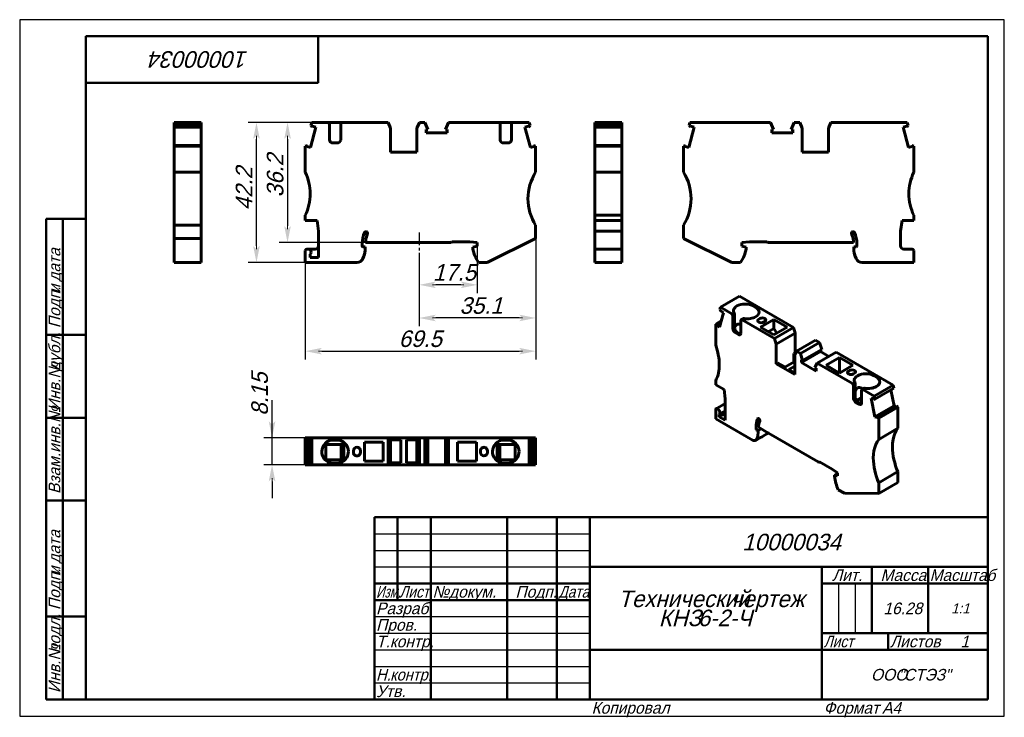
# Model space of a CAD drawing. Header units: millimetres. Extents: x 0 to 297, y 0 to 210.
import ezdxf

# ---------------------------------------------------------------- set-up
doc = ezdxf.new("R2010")
doc.units = ezdxf.units.MM
doc.linetypes.add('CENTER_per1_scale0.122441', pattern=[6.22, 3.8875, -0.7775, 0.7775, -0.7775])
doc.styles.add('TextStyle_1', font='T-FLEX Type A.TTF', dxfattribs={"oblique": 15, "height": 5})
doc.styles.add('TextStyle_2', font='T-FLEX Type A.TTF', dxfattribs={"oblique": 15, "height": 3.5})
doc.styles.add('TextStyle_3', font='T-FLEX Type A.TTF', dxfattribs={"width": 0.744064, "oblique": 15, "height": 3.5})
doc.styles.add('TextStyle_4', font='T-FLEX Type A.TTF', dxfattribs={"width": 0.883061, "oblique": 15, "height": 3.5})
doc.styles.add('TextStyle_5', font='T-FLEX Type A.TTF', dxfattribs={"width": 0.94413, "oblique": 15, "height": 3.5})
doc.styles.add('TextStyle_6', font='T-FLEX Type A.TTF', dxfattribs={"width": 0.98844, "oblique": 15, "height": 3.5})
doc.styles.add('TextStyle_7', font='T-FLEX Type A.TTF', dxfattribs={"oblique": 15, "height": 5})
doc.styles.add('TextStyle_8', font='T-FLEX Type A.TTF', dxfattribs={"oblique": 15, "height": 3})
doc.styles.add('TextStyle_9', font='T-FLEX Type A.TTF', dxfattribs={"oblique": 15, "height": 3.5})
doc.dimstyles.new('DIM_ST_1', dxfattribs={"dimtxt": 5, "dimasz": 5, "dimexe": 2.5, "dimexo": 0, "dimtad": 1, "dimrnd": 0.01, "dimdsep": 46, "dimtxsty": 'TextStyle_1', "dimblk": 'Arrow_3_C7_Status', "dimcen": 0.09, "dimclrd": 7, "dimclre": 7, "dimclrt": 7, "dimazin": 0, "dimtfac": 1, "dimtdec": 0, "dimtmove": 0, "dimatfit": 0, "dimldrblk": 'NONE', "dimfxl": 1, "dimtvp": 1, "dimtolj": 1, "dimarcsym": 0})

# ---------------------------------------------------------------- blocks, each defined once
blk = doc.blocks.new('Arrow_3_C7_Status')
at = {"color": 7, "linetype": 'Continuous', "lineweight": 0}
blk.add_line((-1, 0), (-0.8, 0), dxfattribs=at)
at = {"color": 7}
blk.add_solid([(-1, -0.2), (0, 0), (-0.8, 0), (-1, 0.2)], dxfattribs=at)
blk = doc.blocks.new('*D5')
at = {"color": 7, "lineweight": -2}
for p, q in [((155.64, 144.02), (155.64, 107.56)), ((86.14, 136.82), (86.14, 107.56)), ((91.14, 110.06), (150.64, 110.06))]:
    blk.add_line(p, q, dxfattribs=at)
at = {"layer": 'Defpoints', "color": 0}
for p in [(155.64, 144.02), (86.14, 136.82), (155.64, 110.06)]:
    blk.add_point(p, dxfattribs=at)
at = {"color": 7, "lineweight": -2, "xscale": 5, "yscale": 5, "zscale": 5}
for p, rotation in [((86.14, 110.06), 180), ((155.64, 110.06), 360)]:
    blk.add_blockref('Arrow_3_C7_Status', p, dxfattribs=dict(at, rotation=rotation))
blk = doc.blocks.new('_None')
blk = doc.blocks.new('*D6')
at = {"color": 7, "lineweight": -2}
for p, q in [((88.1, 179.02), (78.3, 179.02)), ((80.8, 174.02), (80.8, 147.82)), ((108.61, 142.82), (78.3, 142.82))]:
    blk.add_line(p, q, dxfattribs=at)
at = {"layer": 'Defpoints', "color": 0}
for p in [(88.1, 179.02), (80.8, 142.82), (108.61, 142.82)]:
    blk.add_point(p, dxfattribs=at)
at = {"color": 7, "lineweight": -2, "xscale": 5, "yscale": 5, "zscale": 5}
for p, rotation in [((80.8, 179.02), 90.00000000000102), ((80.8, 142.82), 270.000000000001)]:
    blk.add_blockref('Arrow_3_C7_Status', p, dxfattribs=dict(at, rotation=rotation))
blk = doc.blocks.new('*D7')
at = {"color": 7, "lineweight": -2}
for p, q in [((155.64, 144.02), (155.64, 117.56)), ((120.52, 139.66), (120.52, 117.56)), ((150.64, 120.06), (125.52, 120.06))]:
    blk.add_line(p, q, dxfattribs=at)
at = {"layer": 'Defpoints', "color": 0}
for p in [(155.64, 144.02), (120.52, 139.66), (120.52, 120.06)]:
    blk.add_point(p, dxfattribs=at)
at = {"color": 7, "lineweight": -2, "xscale": 5, "yscale": 5, "zscale": 5, "rotation": 180}
blk.add_blockref('Arrow_3_C7_Status', (120.52, 120.06), dxfattribs=at)
at = {"color": 7, "lineweight": -2, "xscale": 5, "yscale": 5, "zscale": 5}
blk.add_blockref('Arrow_3_C7_Status', (155.64, 120.06), dxfattribs=at)
blk = doc.blocks.new('*D8')
at = {"color": 7, "lineweight": -2}
for p, q in [((120.52, 139.66), (120.52, 127.56)), ((138.02, 142.02), (138.02, 127.56)), ((133.02, 130.06), (125.52, 130.06))]:
    blk.add_line(p, q, dxfattribs=at)
at = {"layer": 'Defpoints', "color": 0}
for p in [(120.52, 139.66), (138.02, 142.02), (120.52, 130.06)]:
    blk.add_point(p, dxfattribs=at)
at = {"color": 7, "lineweight": -2, "xscale": 5, "yscale": 5, "zscale": 5, "rotation": 180}
blk.add_blockref('Arrow_3_C7_Status', (120.52, 130.06), dxfattribs=at)
at = {"color": 7, "lineweight": -2, "xscale": 5, "yscale": 5, "zscale": 5}
blk.add_blockref('Arrow_3_C7_Status', (138.02, 130.06), dxfattribs=at)
blk = doc.blocks.new('*D9')
at = {"color": 7, "lineweight": -2}
for p, q in [((97.34, 179.02), (68.92, 179.02)), ((71.42, 141.82), (71.42, 174.02)), ((86.14, 136.82), (68.92, 136.82))]:
    blk.add_line(p, q, dxfattribs=at)
at = {"layer": 'Defpoints', "color": 0}
for p in [(71.42, 179.02), (97.34, 179.02), (86.14, 136.82)]:
    blk.add_point(p, dxfattribs=at)
at = {"color": 7, "lineweight": -2, "xscale": 5, "yscale": 5, "zscale": 5}
for p, rotation in [((71.42, 179.02), 90.0000000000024), ((71.42, 136.82), 270.0000000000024)]:
    blk.add_blockref('Arrow_3_C7_Status', p, dxfattribs=dict(at, rotation=rotation))
blk = doc.blocks.new('*D10')
at = {"color": 7, "lineweight": -2}
for p, q in [((76.12, 83.92), (76.12, 95.23)), ((76.12, 88.92), (76.12, 93.92)), ((88.1, 83.92), (73.62, 83.92)), ((76.12, 75.77), (76.12, 83.92)), ((88.1, 75.77), (73.62, 75.77)), ((76.12, 70.77), (76.12, 65.77))]:
    blk.add_line(p, q, dxfattribs=at)
at = {"layer": 'Defpoints', "color": 0}
for p in [(76.12, 83.92), (88.1, 83.92), (88.1, 75.77)]:
    blk.add_point(p, dxfattribs=at)
at = {"color": 7, "lineweight": -2, "xscale": 5, "yscale": 5, "zscale": 5}
for p, rotation in [((76.12, 83.92), 269.999999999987), ((76.12, 75.77), 89.99999999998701)]:
    blk.add_blockref('Arrow_3_C7_Status', p, dxfattribs=dict(at, rotation=rotation))
blk = doc.blocks.new('_FR1Страница_1')
at = {"color": 7, "linetype": 'Continuous', "lineweight": 25}
for p, q in [((0, 210), (0, 0)), ((297, 210), (0, 210)), ((297, 0), (297, 210)), ((107, 55), (172, 55)), ((107, 50), (172, 50)), ((107, 45), (172, 45)), ((247, 40), (247, 25)), ((252, 40), (252, 25)), ((107, 30), (172, 30)), ((107, 25), (172, 25)), ((107, 20), (172, 20)), ((242, 20), (292, 20)), ((262, 20), (262, 20)), ((107, 15), (172, 15)), ((107, 10), (172, 10)), ((0, 0), (297, 0))]:
    blk.add_line(p, q, dxfattribs=at)
at = {"color": 7, "linetype": 'Continuous', "lineweight": 50}
for p, q in [((20, 5), (20, 205)), ((20, 205), (292, 205)), ((90, 191), (90, 205)), ((292, 205), (292, 5)), ((20, 191), (90, 191)), ((8, 5), (8, 150)), ((8, 150), (20, 150)), ((13, 150), (13, 5)), ((8, 115), (20, 115)), ((8, 90), (20, 90)), ((20, 65), (8, 65)), ((107, 5), (107, 60)), ((107, 60), (292, 60)), ((114, 60), (114, 35)), ((124, 60), (124, 5)), ((147, 60), (147, 5)), ((162, 60), (162, 5)), ((172, 60), (172, 5)), ((172, 45), (292, 45)), ((242, 45), (242, 5)), ((257, 45), (257, 25)), ((274, 45), (274, 25)), ((107, 40), (172, 40)), ((242, 40), (292, 40)), ((107, 35), (172, 35)), ((8, 30), (20, 30)), ((242, 25), (292, 25)), ((262, 25), (262, 20)), ((172, 20), (292, 20)), ((20, 5), (8, 5)), ((292, 5), (20, 5))]:
    blk.add_line(p, q, dxfattribs=at)
at = {"color": 7, "oblique": 15}
for s, height, rotation, style, p in [('10000034', 5, 180, 'TextStyle_7', (69.05, 200.5)), ('дата', 3.5, 90, 'TextStyle_2', (12.25, 131.01)), ('Подп.', 3.5, 90, 'TextStyle_2', (12.25, 117)), ('и', 3.5, 90, 'TextStyle_2', (12.25, 127.51)), ('дубл.', 3.5, 90, 'TextStyle_2', (12.25, 104.01)), ('Инв.№', 3.5, 90, 'TextStyle_2', (12.25, 92)), ('Взам.инв.№', 3.5, 90, 'TextStyle_2', (12.25, 67)), ('дата', 3.5, 90, 'TextStyle_2', (12.25, 46.01)), ('Подп.', 3.5, 90, 'TextStyle_2', (12.25, 32)), ('и', 3.5, 90, 'TextStyle_2', (12.25, 42.51)), ('подл.', 3.5, 90, 'TextStyle_2', (12.25, 19.01)), ('Инв.№', 3.5, 90, 'TextStyle_2', (12.25, 7))]:
    blk.add_text(s, height=height, rotation=rotation, dxfattribs=dict(at, style=style)).set_placement(p)
for s, height, style, p in [('10000034', 5, 'TextStyle_7', (217.95, 50)), ('Лит.', 3.5, 'TextStyle_2', (245.03, 40.76)), ('Масса', 3.5, 'TextStyle_2', (259.65, 40.76)), ('№', 3.5, 'TextStyle_2', (124.5, 35.75)), ('Подп.', 3.5, 'TextStyle_2', (149.53, 35.75)), ('докум.', 3.5, 'TextStyle_2', (129.5, 35.75)), ('Технический', 5, 'TextStyle_7', (180.55, 32.88)), ('чертеж', 5, 'TextStyle_7', (214.51, 32.88)), ('Разраб.', 3.5, 'TextStyle_2', (107.5, 30.75)), ('16.28', 3.5, 'TextStyle_2', (260.53, 30.75)), ('1:1', 3, 'TextStyle_8', (280.99, 31)), ('КНЗ', 5, 'TextStyle_7', (192.75, 27.12)), ('6-2-Ч', 5, 'TextStyle_7', (204.54, 27.12)), ('Пров.', 3.5, 'TextStyle_2', (107.5, 25.75)), ('Т.контр.', 3.5, 'TextStyle_2', (107.5, 20.75)), ('Листов', 3.5, 'TextStyle_2', (262.5, 20.75)), ('1', 3.5, 'TextStyle_9', (283.78, 20.75)), ('ООО', 3.5, 'TextStyle_2', (256.78, 10.75)), ('"СТЭЗ"', 3.5, 'TextStyle_2', (265.03, 10.75)), ('Утв.', 3.5, 'TextStyle_2', (107.5, 5.75)), ('Копировал', 3.5, 'TextStyle_2', (172.5, 0.75)), ('Формат', 3.5, 'TextStyle_2', (242.5, 0.75)), ('A4', 3.5, 'TextStyle_2', (260.12, 0.75))]:
    blk.add_text(s, height=height, dxfattribs=dict(at, style=style)).set_placement(p)
for s, style, width, p in [('Масштаб', 'TextStyle_6', 0.98844, (274.5, 40.76)), ('Изм.', 'TextStyle_3', 0.744064, (107.5, 35.75)), ('Лист', 'TextStyle_4', 0.883061, (114.5, 35.75)), ('Дата', 'TextStyle_4', 0.883061, (162.5, 35.75)), ('Лист', 'TextStyle_4', 0.883061, (242.5, 20.75)), ('Н.', 'TextStyle_5', 0.94413, (107.5, 10.75)), ('контр.', 'TextStyle_5', 0.94413, (111.75, 10.75))]:
    blk.add_text(s, height=3.5, dxfattribs=dict(at, style=style, width=width)).set_placement(p)
blk = doc.blocks.new('Страница_1')
at = {"color": 7, "linetype": 'Continuous', "lineweight": 60}
for p, q in [((46.573, 178.061), (46.573, 179.024)), ((46.573, 179.024), (54.723, 179.024)), ((54.723, 178.061), (54.723, 179.024)), ((87.838, 178.061), (88.096, 179.024)), ((92.935, 179.024), (88.096, 179.024)), ((94.635, 179.024), (92.969, 179.024)), ((93.435, 173.824), (93.435, 178.524)), ((94.635, 179.024), (95.635, 179.024)), ((95.635, 179.024), (97.302, 179.024)), ((96.839, 178.585), (96.835, 178.524)), ((96.835, 178.524), (96.835, 173.824)), ((111.117, 179.024), (97.335, 179.024)), ((111.835, 177.324), (111.117, 179.024)), ((120.554, 179.024), (119.835, 177.324)), ((120.554, 179.024), (122.226, 179.024)), ((123.151, 176.919), (122.226, 179.024)), ((129.345, 179.024), (128.42, 176.919)), ((144.435, 179.024), (129.345, 179.024)), ((146.135, 179.024), (144.469, 179.024)), ((144.932, 178.585), (144.935, 178.524)), ((144.935, 178.524), (144.935, 173.824)), ((146.135, 179.024), (147.135, 179.024)), ((147.135, 179.024), (148.802, 179.024)), ((148.335, 173.824), (148.335, 178.524)), ((153.675, 179.024), (148.835, 179.024)), ((153.933, 178.061), (153.675, 179.024)), ((173.529, 179.023), (181.679, 179.023)), ((173.529, 178.06), (173.529, 179.023)), ((181.679, 178.06), (181.679, 179.023)), ((201.902, 178.06), (202.16, 179.023)), ((226.49, 179.023), (202.16, 179.023)), ((226.49, 179.023), (227.415, 176.918)), ((232.684, 176.918), (233.609, 179.023)), ((235.281, 179.023), (233.609, 179.023)), ((235.281, 179.023), (236, 177.323)), ((244, 177.323), (244.718, 179.023)), ((267.74, 179.023), (244.718, 179.023)), ((267.998, 178.06), (267.74, 179.023)), ((54.723, 178.061), (46.573, 178.061)), ((46.573, 178.061), (46.573, 177.629)), ((54.723, 177.629), (46.573, 177.629)), ((46.573, 177.615), (46.573, 177.622)), ((46.573, 177.615), (54.723, 177.615)), ((46.573, 172.052), (46.573, 177.615)), ((54.723, 178.061), (54.723, 177.629)), ((54.723, 177.622), (54.723, 177.615)), ((54.723, 177.615), (54.723, 172.052)), ((89.374, 177.615), (87.737, 171.505)), ((87.838, 178.061), (88.27, 177.629)), ((88.27, 177.629), (88.341, 177.892)), ((88.341, 177.892), (89.374, 177.615)), ((111.835, 170.024), (111.835, 177.324)), ((119.835, 177.324), (119.835, 170.024)), ((122.623, 176.919), (123.151, 176.919)), ((122.623, 175.849), (122.623, 176.919)), ((128.948, 175.849), (122.623, 175.849)), ((128.42, 176.919), (128.948, 176.919)), ((128.948, 176.919), (128.948, 175.849)), ((152.396, 177.615), (153.43, 177.892)), ((154.034, 171.505), (152.396, 177.615)), ((153.43, 177.892), (153.501, 177.629)), ((153.933, 178.061), (153.501, 177.629)), ((173.529, 178.06), (173.529, 177.628)), ((173.529, 178.06), (181.679, 178.06)), ((173.529, 177.628), (181.679, 177.628)), ((173.529, 177.614), (173.529, 177.621)), ((173.529, 172.051), (173.529, 177.614)), ((181.679, 177.614), (173.529, 177.614)), ((181.679, 178.06), (181.679, 177.628)), ((181.679, 177.621), (181.679, 177.614)), ((181.679, 177.614), (181.679, 172.051)), ((203.439, 177.614), (201.802, 171.504)), ((201.902, 178.06), (202.335, 177.628)), ((202.335, 177.628), (202.405, 177.891)), ((202.405, 177.891), (203.439, 177.614)), ((226.887, 176.918), (227.415, 176.918)), ((226.887, 175.848), (226.887, 176.918)), ((233.212, 175.848), (226.887, 175.848)), ((232.684, 176.918), (233.212, 176.918)), ((233.212, 176.918), (233.212, 175.848)), ((236, 177.323), (236, 170.023)), ((244, 170.023), (244, 177.323)), ((266.461, 177.614), (267.494, 177.891)), ((268.098, 171.504), (266.461, 177.614)), ((267.494, 177.891), (267.565, 177.628)), ((267.998, 178.06), (267.565, 177.628)), ((95.835, 172.824), (94.435, 172.824)), ((96.835, 173.824), (96.828, 173.702)), ((144.935, 173.824), (144.943, 173.702)), ((145.935, 172.824), (147.335, 172.824)), ((46.573, 171.874), (46.573, 172.045)), ((54.723, 172.045), (46.573, 172.045)), ((46.573, 171.874), (54.723, 171.874)), ((46.573, 164.024), (46.573, 171.874)), ((54.723, 171.874), (54.723, 172.045)), ((54.723, 164.024), (54.723, 171.874)), ((86.774, 172.045), (86.135, 171.874)), ((86.135, 171.874), (86.135, 164.024)), ((86.704, 171.782), (86.774, 172.045)), ((87.737, 171.505), (86.704, 171.782)), ((119.835, 170.024), (111.835, 170.024)), ((155.067, 171.782), (154.034, 171.505)), ((154.997, 172.045), (155.067, 171.782)), ((155.635, 171.874), (154.997, 172.045)), ((155.635, 164.024), (155.635, 171.874)), ((173.529, 172.044), (181.679, 172.044)), ((173.529, 171.873), (173.529, 172.044)), ((173.529, 171.873), (173.529, 164.023)), ((173.529, 171.873), (181.679, 171.873)), ((181.679, 172.044), (181.679, 171.873)), ((181.679, 171.873), (181.679, 164.023)), ((200.2, 171.873), (200.839, 172.044)), ((200.2, 164.023), (200.2, 171.873)), ((200.768, 171.781), (200.839, 172.044)), ((201.802, 171.504), (200.768, 171.781)), ((244, 170.023), (236, 170.023)), ((269.131, 171.781), (268.098, 171.504)), ((269.7, 171.873), (269.061, 172.044)), ((269.061, 172.044), (269.131, 171.781)), ((269.7, 171.873), (269.7, 164.023)), ((54.723, 164.024), (46.573, 164.024)), ((46.573, 164.024), (46.573, 156.024)), ((54.723, 164.024), (54.723, 156.024)), ((173.529, 164.023), (181.679, 164.023)), ((173.529, 157.523), (173.529, 164.023)), ((181.679, 157.523), (181.679, 164.023)), ((173.529, 151.023), (173.529, 157.523)), ((181.679, 151.023), (181.679, 157.523)), ((46.573, 156.024), (46.573, 148.024)), ((54.723, 156.024), (54.723, 148.024)), ((86.135, 151.024), (86.135, 149.424)), ((86.135, 149.424), (89.693, 149.424)), ((89.693, 149.424), (90.135, 146.278)), ((173.529, 151.023), (181.679, 151.023)), ((173.529, 151.023), (173.529, 149.423)), ((181.679, 149.423), (173.529, 149.423)), ((173.529, 146.277), (173.529, 149.423)), ((181.679, 151.023), (181.679, 149.423)), ((181.679, 149.423), (181.679, 146.277)), ((265.7, 146.277), (266.142, 149.423)), ((269.7, 149.423), (266.142, 149.423)), ((269.7, 151.023), (269.7, 149.423)), ((46.573, 144.024), (46.573, 148.024)), ((54.723, 148.024), (46.573, 148.024)), ((54.723, 144.024), (54.723, 148.024)), ((90.135, 138.324), (90.135, 146.278)), ((155.635, 144.024), (155.635, 148.024)), ((181.679, 146.277), (173.529, 146.277)), ((173.529, 146.277), (173.529, 141.823)), ((181.679, 140.83), (181.679, 146.277)), ((200.2, 144.023), (200.2, 148.023)), ((265.7, 146.277), (265.7, 141.823)), ((46.573, 136.824), (46.573, 144.024)), ((46.573, 144.024), (54.723, 144.024)), ((54.723, 136.824), (54.723, 144.024)), ((104.328, 142.831), (108.335, 142.831)), ((108.335, 142.824), (108.605, 142.824)), ((108.605, 142.824), (129.785, 142.824)), ((129.785, 142.824), (130.025, 142.824)), ((130.025, 142.831), (130.121, 142.831)), ((130.321, 143.031), (135.735, 143.031)), ((135.735, 143.031), (138.021, 142.831)), ((138.021, 142.831), (138.021, 142.024)), ((141.035, 136.824), (155.635, 144.024)), ((214.8, 136.823), (200.2, 144.023)), ((220.1, 143.031), (217.814, 142.831)), ((217.814, 142.023), (217.814, 142.831)), ((225.514, 143.031), (220.1, 143.031)), ((225.81, 142.831), (225.714, 142.831)), ((226.05, 142.823), (225.81, 142.823)), ((247.23, 142.823), (226.05, 142.823)), ((247.5, 142.823), (247.23, 142.823)), ((251.508, 142.831), (247.5, 142.831)), ((86.135, 140.324), (86.139, 140.385)), ((86.135, 140.324), (86.135, 136.824)), ((87.035, 140.824), (86.635, 140.824)), ((87.035, 140.824), (89.135, 140.824)), ((103.321, 142.531), (103.321, 141.671)), ((103.321, 141.671), (103.333, 141.605)), ((103.321, 141.671), (103.539, 141.472)), ((103.539, 141.472), (104.058, 141.517)), ((104.058, 141.517), (104.221, 141.531)), ((104.117, 139.768), (104.118, 139.777)), ((104.221, 141.531), (104.221, 140.975)), ((104.221, 140.975), (104.221, 140.975)), ((104.221, 140.975), (104.221, 140.975)), ((136.735, 141.376), (138.021, 141.72)), ((136.735, 141.014), (136.735, 141.376)), ((136.735, 140.924), (136.735, 141.014)), ((138.021, 141.72), (138.021, 142.024)), ((173.529, 140.823), (173.529, 141.823)), ((173.529, 140.384), (173.529, 140.823)), ((181.679, 140.823), (173.529, 140.823)), ((173.529, 140.323), (173.529, 140.384)), ((173.529, 140.323), (173.529, 136.823)), ((181.679, 140.384), (181.679, 140.823)), ((181.679, 140.323), (181.679, 140.384)), ((181.679, 140.323), (181.679, 136.823)), ((217.814, 141.719), (217.814, 142.023)), ((217.814, 141.719), (219.1, 141.375)), ((219.1, 141.375), (219.1, 141.013)), ((219.1, 141.013), (219.1, 140.923)), ((252.296, 141.471), (251.614, 141.531)), ((251.614, 141.531), (251.614, 141.367)), ((251.614, 141.367), (251.614, 140.974)), ((251.614, 140.974), (251.614, 140.974)), ((251.614, 140.974), (251.614, 140.974)), ((251.717, 139.776), (251.719, 139.767)), ((252.514, 141.67), (252.296, 141.471)), ((252.514, 141.67), (252.509, 141.628)), ((252.514, 142.531), (252.514, 141.67)), ((266.7, 140.823), (269.2, 140.823)), ((269.7, 140.323), (269.696, 140.384)), ((269.7, 140.323), (269.7, 136.823)), ((46.573, 136.824), (46.573, 136.824)), ((46.573, 136.824), (54.723, 136.824)), ((54.723, 136.824), (54.723, 136.824)), ((86.135, 136.824), (86.135, 136.824)), ((86.135, 136.824), (101.125, 136.824)), ((87.635, 139.253), (87.635, 138.324)), ((87.635, 138.324), (90.135, 138.324)), ((101.739, 136.831), (101.125, 136.831)), ((101.739, 136.831), (101.572, 136.83)), ((103.546, 137.974), (103.546, 137.974)), ((103.546, 137.974), (103.546, 137.974)), ((141.035, 136.824), (138.394, 136.824)), ((173.529, 136.823), (173.529, 136.823)), ((181.679, 136.823), (173.529, 136.823)), ((181.679, 136.823), (181.679, 136.823)), ((217.441, 136.823), (214.8, 136.823)), ((252.29, 137.973), (252.29, 137.973)), ((254.097, 136.831), (254.71, 136.825)), ((269.7, 136.823), (254.71, 136.823)), ((269.7, 136.823), (269.7, 136.823)), ((217.125, 126.61), (211.362, 123.283)), ((217.125, 126.61), (233.404, 117.212)), ((211.18, 122.602), (211.362, 123.283)), ((211.18, 122.602), (211.486, 122.072)), ((214.785, 121.307), (211.362, 123.283)), ((211.486, 122.072), (211.536, 122.258)), ((211.643, 122.163), (211.486, 122.072)), ((211.536, 122.258), (212.267, 121.61)), ((221.29, 123.675), (221.997, 123.267)), ((211.619, 119.194), (209.976, 118.245)), ((212.267, 121.61), (211.109, 117.29)), ((215.138, 116.857), (215.138, 120.695)), ((215.642, 120.986), (215.642, 117.148)), ((217.545, 119.355), (217.542, 119.307)), ((217.542, 119.307), (217.542, 115.469)), ((218.192, 119.851), (217.646, 119.536)), ((227.641, 113.885), (217.896, 119.511)), ((223.27, 119.878), (222.916, 119.674)), ((227.442, 119.593), (223.411, 117.266)), ((224.401, 118.817), (224.755, 119.021)), ((231.472, 117.266), (227.442, 119.593)), ((227.442, 119.593), (227.442, 116.904)), ((210.428, 118.124), (209.976, 118.245)), ((209.976, 118.245), (209.976, 111.836)), ((211.448, 118.556), (210.378, 117.938)), ((210.378, 117.938), (210.428, 118.124)), ((211.109, 117.29), (210.378, 117.938)), ((211.498, 118.742), (210.428, 118.124)), ((216.203, 115.839), (216.34, 115.755)), ((223.411, 117.266), (227.442, 114.939)), ((225.74, 115.921), (227.442, 116.904)), ((227.442, 114.939), (231.472, 117.266)), ((227.442, 116.904), (228.367, 115.473)), ((227.641, 113.885), (233.404, 117.212)), ((233.912, 115.531), (233.404, 117.212)), ((216.835, 115.061), (215.845, 115.633)), ((217.047, 115.347), (216.34, 115.755)), ((216.977, 115.388), (217.542, 115.714)), ((217.193, 115.267), (217.047, 115.347)), ((217.542, 115.469), (217.537, 115.373)), ((228.149, 112.203), (227.641, 113.885)), ((233.912, 115.531), (228.149, 112.203)), ((233.912, 109.57), (233.912, 115.531)), ((240.077, 113.359), (234.314, 110.032)), ((240.077, 113.359), (241.259, 112.677)), ((228.149, 106.243), (228.149, 112.203)), ((234.314, 110.032), (233.806, 108.937)), ((234.314, 110.032), (235.496, 109.35)), ((235.496, 109.35), (241.259, 112.677)), ((241.54, 109.922), (235.777, 106.595)), ((241.913, 110.58), (236.15, 107.253)), ((241.913, 110.58), (241.259, 112.677)), ((241.54, 110.365), (241.54, 109.922)), ((241.54, 109.922), (244.048, 108.474)), ((233.806, 106.937), (230.783, 105.192)), ((233.505, 109.335), (233.912, 109.57)), ((233.505, 106.763), (233.505, 109.335)), ((233.505, 109.335), (233.888, 109.114)), ((233.806, 108.937), (233.806, 102.977)), ((233.912, 109.57), (234.06, 109.485)), ((236.15, 107.253), (235.496, 109.35)), ((235.777, 107.469), (236.15, 107.253)), ((235.777, 106.595), (235.777, 107.469)), ((246.293, 109.77), (240.53, 106.443)), ((243.281, 105.794), (247.312, 108.121)), ((246.293, 109.77), (263.497, 99.838)), ((247.312, 108.121), (247.312, 103.467)), ((247.312, 108.121), (251.342, 105.794)), ((228.149, 106.243), (228.556, 106.478)), ((233.806, 102.977), (228.149, 106.243)), ((230.783, 105.192), (228.556, 106.478)), ((231.985, 104.498), (233.806, 105.549)), ((233.806, 103.446), (231.985, 104.498)), ((240.249, 104.013), (235.777, 106.595)), ((240.53, 106.443), (239.876, 105.102)), ((239.876, 105.102), (240.249, 104.886)), ((240.249, 104.886), (240.249, 104.013)), ((251.201, 100.282), (240.53, 106.443)), ((247.312, 103.467), (243.281, 105.794)), ((251.342, 105.794), (247.312, 103.467)), ((249.999, 104.038), (250.352, 104.242)), ((209.976, 101.221), (209.976, 99.915)), ((251.837, 103.385), (251.484, 103.181)), ((257.706, 102.65), (258.413, 102.242)), ((209.976, 99.915), (212.492, 98.463)), ((212.492, 98.463), (212.805, 95.713)), ((251.552, 99.721), (251.554, 99.67)), ((251.554, 99.67), (251.554, 95.833)), ((252.058, 99.961), (252.056, 100.013)), ((252.058, 96.123), (252.058, 99.961)), ((253.958, 94.444), (253.958, 98.282)), ((254.606, 98.825), (254.062, 98.511)), ((257.734, 96.51), (254.312, 98.486)), ((257.734, 96.51), (263.497, 99.838)), ((263.68, 98.946), (257.917, 95.619)), ((262.756, 98.413), (263.75, 93.552)), ((263.68, 98.946), (263.497, 99.838)), ((212.805, 89.219), (212.805, 95.713)), ((251.554, 95.833), (251.56, 95.73)), ((252.061, 96.02), (252.058, 96.123)), ((252.332, 95.139), (253.958, 96.077)), ((252.401, 95.022), (253.958, 95.921)), ((256.83, 95.882), (257.561, 95.686)), ((257.988, 90.225), (256.83, 95.882)), ((257.561, 95.686), (257.611, 95.442)), ((257.917, 95.619), (257.611, 95.442)), ((257.917, 95.619), (257.734, 96.51)), ((209.976, 92.485), (209.979, 92.533)), ((209.976, 92.485), (209.976, 89.627)), ((212.805, 94.287), (210.08, 92.714)), ((210.613, 92.526), (210.33, 92.689)), ((252.261, 94.608), (253.251, 94.036)), ((252.619, 94.814), (252.756, 94.73)), ((252.756, 94.73), (253.463, 94.322)), ((253.958, 94.72), (253.366, 94.378)), ((253.609, 94.243), (253.463, 94.322)), ((263.75, 93.552), (257.988, 90.225)), ((264.431, 93.6), (258.669, 90.273)), ((259.12, 89.872), (264.883, 93.199)), ((263.75, 93.552), (264.159, 93.443)), ((264.883, 93.199), (264.431, 93.6)), ((264.883, 86.79), (264.883, 93.199)), ((209.976, 89.627), (220.576, 83.508)), ((211.037, 90.24), (212.805, 91.26)), ((211.037, 90.998), (211.037, 90.24)), ((211.037, 90.24), (212.805, 89.219)), ((211.063, 91.011), (212.805, 92.017)), ((258.718, 90.029), (257.988, 90.225)), ((259.12, 89.872), (258.669, 90.273)), ((258.669, 90.273), (258.718, 90.029)), ((259.12, 83.463), (259.12, 89.872)), ((222.129, 87.271), (222.129, 86.569)), ((222.129, 86.569), (222.282, 86.317)), ((222.282, 86.317), (222.65, 86.142)), ((222.65, 86.142), (222.765, 86.087)), ((222.765, 86.087), (223.684, 86.618)), ((222.84, 87.105), (225.674, 85.469)), ((264.883, 86.79), (259.12, 83.463)), ((86.135, 83.917), (86.774, 83.917)), ((86.135, 83.917), (86.135, 75.767)), ((86.774, 83.917), (86.774, 75.767)), ((86.781, 83.917), (87.737, 83.917)), ((87.737, 83.917), (87.737, 75.767)), ((87.737, 83.917), (87.831, 83.917)), ((87.838, 83.917), (87.838, 75.767)), ((87.838, 83.917), (88.096, 83.917)), ((88.096, 83.917), (88.096, 75.767)), ((88.096, 83.917), (111.117, 83.917)), ((94.635, 83.267), (95.635, 83.267)), ((111.835, 83.917), (111.117, 83.917)), ((111.117, 75.767), (111.117, 83.917)), ((111.835, 83.917), (111.835, 75.767)), ((111.835, 83.917), (119.835, 83.917)), ((111.835, 83.342), (114.985, 83.342)), ((114.985, 83.342), (114.985, 76.342)), ((116.685, 76.342), (116.685, 83.342)), ((116.685, 83.342), (119.835, 83.342)), ((119.835, 83.917), (119.835, 75.767)), ((120.554, 83.917), (119.835, 83.917)), ((120.554, 83.917), (122.226, 83.917)), ((120.554, 83.917), (120.554, 75.767)), ((122.226, 75.767), (122.226, 83.917)), ((123.151, 83.917), (122.226, 83.917)), ((123.151, 83.917), (123.151, 75.767)), ((123.158, 83.917), (128.413, 83.917)), ((129.345, 83.917), (128.42, 83.917)), ((128.42, 83.917), (128.42, 75.767)), ((129.345, 83.917), (129.345, 75.767)), ((129.345, 83.917), (153.675, 83.917)), ((146.135, 83.267), (147.135, 83.267)), ((153.675, 75.767), (153.675, 83.917)), ((153.933, 83.917), (153.675, 83.917)), ((153.933, 83.917), (153.933, 75.767)), ((153.94, 83.917), (154.034, 83.917)), ((154.034, 83.917), (154.99, 83.917)), ((154.034, 83.917), (154.034, 75.767)), ((154.997, 83.917), (154.997, 75.767)), ((155.635, 83.917), (154.997, 83.917)), ((155.635, 75.767), (155.635, 83.917)), ((221.01, 83.263), (220.576, 83.514)), ((222.765, 86.087), (222.765, 85.633)), ((225.674, 85.463), (225.865, 85.353)), ((225.865, 85.353), (240.842, 76.706)), ((97.368, 81.867), (91.835, 81.867)), ((92.335, 77.267), (92.335, 81.867)), ((96.935, 81.867), (96.935, 77.267)), ((97.368, 81.867), (97.589, 81.867)), ((97.502, 81.867), (97.844, 82.482)), ((97.735, 81.867), (97.589, 81.867)), ((97.735, 77.267), (97.735, 81.867)), ((103.985, 82.617), (103.985, 76.917)), ((109.685, 82.617), (103.985, 82.617)), ((109.685, 76.917), (109.685, 82.617)), ((132.085, 76.917), (132.085, 82.617)), ((132.085, 82.617), (137.785, 82.617)), ((137.785, 82.617), (137.785, 76.917)), ((144.269, 81.867), (143.927, 82.482)), ((144.035, 77.267), (144.035, 81.867)), ((144.035, 81.867), (144.182, 81.867)), ((144.403, 81.867), (144.182, 81.867)), ((144.403, 81.867), (149.935, 81.867)), ((144.835, 81.867), (144.835, 77.267)), ((149.435, 77.267), (149.435, 81.867)), ((97.368, 77.267), (92.186, 77.267)), ((97.589, 77.111), (97.368, 77.267)), ((97.589, 77.267), (97.589, 77.111)), ((97.735, 77.267), (97.589, 77.267)), ((100.685, 80.017), (100.685, 79.517)), ((102.785, 79.517), (102.785, 80.017)), ((138.985, 79.517), (138.985, 80.017)), ((141.085, 80.017), (141.085, 79.517)), ((144.035, 77.267), (144.182, 77.267)), ((144.182, 77.111), (144.403, 77.267)), ((144.182, 77.267), (144.182, 77.111)), ((144.403, 77.267), (149.585, 77.267)), ((86.774, 75.767), (86.135, 75.767)), ((87.737, 75.767), (86.781, 75.767)), ((87.831, 75.767), (87.737, 75.767)), ((87.838, 75.767), (88.096, 75.767)), ((92.935, 75.767), (88.096, 75.767)), ((92.935, 75.767), (93.435, 75.767)), ((93.435, 75.767), (93.435, 76.479)), ((94.435, 75.767), (93.435, 75.767)), ((94.435, 76.272), (94.635, 76.267)), ((95.835, 75.767), (94.435, 75.767)), ((95.635, 76.267), (94.635, 76.267)), ((95.835, 76.272), (95.635, 76.267)), ((96.828, 75.767), (95.835, 75.767)), ((96.828, 76.476), (96.835, 76.479)), ((96.829, 75.767), (96.828, 75.767)), ((96.835, 76.479), (96.839, 76.48)), ((96.835, 76.479), (96.835, 75.767)), ((97.335, 75.767), (96.839, 75.767)), ((111.117, 75.767), (97.335, 75.767)), ((97.589, 77.111), (97.688, 76.932)), ((103.985, 76.917), (109.685, 76.917)), ((111.835, 75.767), (111.117, 75.767)), ((114.985, 76.342), (111.835, 76.342)), ((119.835, 75.767), (111.835, 75.767)), ((119.835, 76.342), (116.685, 76.342)), ((120.554, 75.767), (119.835, 75.767)), ((120.554, 75.767), (122.226, 75.767)), ((123.151, 75.767), (122.226, 75.767)), ((128.413, 75.767), (123.158, 75.767)), ((129.345, 75.767), (128.42, 75.767)), ((144.435, 75.767), (129.345, 75.767)), ((137.785, 76.917), (132.085, 76.917)), ((144.182, 77.111), (144.083, 76.932)), ((144.435, 75.767), (144.932, 75.767)), ((144.935, 76.479), (144.932, 76.48)), ((144.932, 75.767), (144.935, 75.767)), ((144.943, 76.476), (144.935, 76.479)), ((144.935, 76.479), (144.935, 75.767)), ((144.942, 75.767), (144.943, 75.767)), ((144.943, 75.767), (145.935, 75.767)), ((145.935, 76.272), (146.135, 76.267)), ((145.935, 75.767), (147.335, 75.767)), ((146.135, 76.267), (147.135, 76.267)), ((147.335, 76.272), (147.135, 76.267)), ((147.335, 75.767), (148.335, 75.767)), ((148.335, 75.767), (148.335, 76.479)), ((148.835, 75.767), (148.335, 75.767)), ((153.675, 75.767), (148.835, 75.767)), ((153.933, 75.767), (153.675, 75.767)), ((154.034, 75.767), (153.94, 75.767)), ((154.99, 75.767), (154.034, 75.767)), ((155.635, 75.767), (154.997, 75.767)), ((240.842, 76.706), (241.011, 76.608)), ((241.011, 76.614), (241.079, 76.575)), ((241.179, 76.565), (241.279, 76.623)), ((241.221, 76.657), (245.049, 74.446)), ((245.049, 74.446), (246.665, 73.35)), ((245.756, 72.686), (246.665, 73.211)), ((245.756, 72.686), (246.665, 72.443)), ((245.756, 72.391), (245.756, 72.686)), ((245.756, 72.317), (245.756, 72.391)), ((246.665, 73.35), (246.665, 72.691)), ((246.665, 72.443), (246.665, 72.691)), ((264.883, 73.726), (259.12, 70.399)), ((264.883, 70.46), (264.883, 73.726)), ((259.12, 67.133), (264.883, 70.46)), ((259.12, 67.133), (259.12, 70.399)), ((248.797, 67.214), (246.929, 68.293)), ((248.797, 67.214), (259.12, 67.133))]:
    blk.add_line(p, q, dxfattribs=at)
at = {"color": 7, "linetype": 'CENTER_per1_scale0.122441', "lineweight": 25}
blk.add_line((120.521, 145.884), (120.521, 139.664), dxfattribs=at)
blk.add_line((120.521, 145.884), (120.521, 139.664), dxfattribs=at)
at = {"color": 7, "lineweight": 60, "flags": 128}
for points in [[(251.615, 140.85), (251.614, 140.919), (251.614, 140.974)], [(103.546, 137.974), (103.61, 138.114), (103.659, 138.225)], [(216.34, 123.675), (216.034, 123.473), (215.777, 123.249), (215.573, 123.008), (215.427, 122.753), (215.341, 122.489), (215.315, 122.221), (215.352, 121.954), (215.45, 121.691)], [(221.29, 123.675), (220.76, 123.926), (220.155, 124.113), (219.498, 124.228), (218.815, 124.267), (218.132, 124.228), (217.476, 124.113), (216.871, 123.926), (216.34, 123.675)], [(221.997, 123.267), (222.432, 122.961), (222.756, 122.611), (222.955, 122.232), (223.022, 121.838), (222.955, 121.444), (222.756, 121.065), (222.432, 120.715), (221.997, 120.409)], [(214.785, 121.307), (214.92, 121.198), (215.035, 121.043), (215.111, 120.867), (215.138, 120.695)], [(215.45, 121.691), (215.511, 121.552), (215.574, 121.372), (215.602, 121.273), (215.623, 121.173), (215.637, 121.075), (215.642, 120.986)], [(217.896, 119.511), (217.771, 119.557), (217.662, 119.544), (217.583, 119.473), (217.545, 119.355)], [(218.195, 119.846), (218.223, 119.866), (218.381, 119.904), (218.561, 119.895)], [(221.997, 120.409), (221.647, 120.232), (221.26, 120.084), (220.842, 119.966), (220.4, 119.882), (219.944, 119.832), (219.479, 119.817), (219.016, 119.839), (218.561, 119.895)], [(224.401, 118.817), (224.061, 118.686), (223.659, 118.639), (223.257, 118.686), (222.916, 118.817), (222.689, 119.014), (222.609, 119.246), (222.689, 119.478), (222.916, 119.674)], [(223.27, 119.878), (223.611, 120.01), (224.012, 120.056), (224.414, 120.01), (224.755, 119.878), (224.983, 119.682), (225.062, 119.45), (224.983, 119.218), (224.755, 119.021)], [(215.845, 115.633), (215.575, 115.851), (215.345, 116.16), (215.192, 116.514), (215.138, 116.857)], [(215.642, 117.136), (215.724, 117.352), (215.904, 117.676), (216.111, 117.926), (216.34, 118.101)], [(215.642, 117.148), (215.651, 116.976), (215.677, 116.791), (215.784, 116.412), (215.962, 116.076), (216.076, 115.942), (216.203, 115.839)], [(216.34, 118.101), (216.545, 118.191), (216.766, 118.232), (217.002, 118.224), (217.25, 118.165), (217.542, 118.034)], [(217.537, 115.373), (217.461, 115.136), (217.304, 114.995), (217.086, 114.969), (216.835, 115.061)], [(217.193, 115.267), (217.472, 115.191), (217.479, 115.193)], [(249.999, 104.038), (249.771, 103.842), (249.691, 103.61), (249.771, 103.378), (249.999, 103.181), (250.339, 103.05), (250.741, 103.003), (251.143, 103.05), (251.484, 103.181)], [(251.837, 103.385), (252.065, 103.582), (252.145, 103.814), (252.065, 104.046), (251.837, 104.242), (251.496, 104.374), (251.095, 104.42), (250.693, 104.374), (250.352, 104.242)], [(252.756, 102.65), (252.45, 102.448), (252.193, 102.225), (251.989, 101.983), (251.843, 101.728), (251.757, 101.465), (251.731, 101.197), (251.768, 100.929), (251.866, 100.666)], [(257.706, 102.65), (257.176, 102.902), (256.571, 103.088), (255.914, 103.203), (255.231, 103.242), (254.548, 103.203), (253.892, 103.088), (253.287, 102.902), (252.756, 102.65)], [(258.413, 102.242), (258.848, 101.936), (259.172, 101.586), (259.371, 101.207), (259.438, 100.813), (259.371, 100.419), (259.172, 100.04), (258.848, 99.691), (258.413, 99.384)], [(251.201, 100.282), (251.326, 100.184), (251.435, 100.045), (251.514, 99.884), (251.552, 99.721)], [(252.756, 98.978), (252.488, 98.764), (252.252, 98.445), (252.058, 98.028)], [(254.324, 98.662), (254.059, 98.859), (253.696, 99.032), (253.354, 99.108), (253.039, 99.088), (252.756, 98.978)], [(254.312, 98.486), (254.177, 98.533), (254.062, 98.511), (253.985, 98.423), (253.958, 98.282)], [(254.977, 98.87), (254.783, 98.878), (254.617, 98.831), (254.607, 98.824)], [(258.413, 99.384), (258.063, 99.207), (257.676, 99.059), (257.258, 98.942), (256.816, 98.857), (256.36, 98.807), (255.895, 98.793), (255.432, 98.814), (254.977, 98.87)], [(251.56, 95.73), (251.636, 95.405), (251.793, 95.083), (252.011, 94.805), (252.261, 94.608)], [(252.619, 94.814), (252.395, 95.029), (252.223, 95.331), (252.111, 95.678), (252.061, 96.02)], [(209.979, 92.533), (210.017, 92.652), (210.096, 92.722), (210.205, 92.735), (210.33, 92.689)], [(211.249, 91.423), (211.201, 91.733), (211.063, 92.051), (210.856, 92.329), (210.613, 92.526)], [(253.251, 94.036), (253.522, 93.942), (253.751, 93.987), (253.905, 94.163), (253.958, 94.444)], [(253.905, 94.167), (253.76, 94.185), (253.609, 94.243)], [(211.037, 90.998), (211.127, 91.061), (211.194, 91.155), (211.235, 91.278), (211.249, 91.423)], [(223.245, 88.953), (223.273, 89.088), (223.25, 89.256), (223.175, 89.436), (223.121, 89.52), (223.059, 89.596), (222.991, 89.66), (222.92, 89.709), (222.782, 89.756), (222.669, 89.733), (222.594, 89.648)], [(264.883, 86.79), (264.393, 86.074), (263.986, 85.262), (263.666, 84.36), (263.435, 83.377), (263.295, 82.321), (263.249, 81.202)], [(222.287, 83.459), (222.069, 83.201), (221.765, 83.08), (221.403, 83.099), (221.01, 83.263)], [(222.287, 83.459), (222.515, 83.985), (222.671, 84.58), (222.765, 85.633)], [(259.12, 83.463), (258.63, 82.747), (258.223, 81.935), (257.903, 81.033), (257.672, 80.05), (257.532, 78.994), (257.486, 77.874)]]:
    blk.add_lwpolyline(points, dxfattribs=at)
at = {"color": 7, "linetype": 'Continuous', "lineweight": 60}
for centre, radius, start, end in [((92.935, 178.524), 0.5, 0, 90), ((97.335, 178.524), 0.5, 90, 173), ((144.435, 178.524), 0.5, 7, 90), ((148.835, 178.524), 0.5, 90, 180), ((94.435, 173.824), 1, 180, 270), ((95.835, 173.824), 1, 270, 353), ((145.935, 173.824), 1, 187, 270), ((147.335, 173.824), 1, 270, 0.00001), ((72.617, 157.524), 15, 360, 25.67929), ((168.324, 156.024), 15, 147.76905, 180), ((187.511, 156.023), 15, 0, 32.23095), ((283.218, 157.523), 15, 154.32071, 180), ((72.617, 157.524), 15, 334.32071, 360), ((283.218, 157.523), 15, 180, 205.67929), ((168.324, 156.024), 15, 180, 212.23095), ((187.511, 156.023), 15, 327.76905, 0), ((111.628, 142.53), 8.306, 157.03066, 179.99184), ((104.44, 145.576), 0.5, 337.02176, 157.02176), ((251.395, 145.576), 0.5, 22.97824, 202.97824), ((244.208, 142.529), 8.306, 0.0083, 22.96932), ((111.621, 142.531), 7.3, 173.24367, 177.64472), ((111.621, 142.531), 7.3, 157.02176, 173.24367), ((130.121, 143.031), 0.2, 270, 359.99998), ((225.714, 143.031), 0.2, 180.00002, 270), ((244.214, 142.531), 7.3, 6.75633, 22.97824), ((244.214, 142.531), 7.3, 2.35528, 6.75633), ((86.635, 140.324), 0.5, 90, 173), ((87.035, 139.924), 0.9, 0.00001, 90), ((87.035, 139.924), 0.9, 311.81031, 360), ((89.135, 141.824), 1, 270, 359.99999), ((103.507, 141.716), 0.2, 205.42066, 211.30226), ((103.537, 141.659), 0.2, 212.67818, 227.29235), ((97.219, 140.976), 7.002, 334.61797, 359.99587), ((97.219, 140.975), 7.002, 342.60158, 348.77053), ((97.219, 140.976), 7.002, 348.94481, 359.99497), ((97.262, 141.065), 6.976, 349.32335, 349.69082), ((146.129, 142.339), 9.5, 188.5682, 215.49032), ((209.706, 142.339), 9.5, 324.50968, 351.4318), ((258.616, 140.975), 7.002, 180.00428, 205.38151), ((258.587, 141.005), 6.978, 189.81575, 191.30149), ((258.591, 140.982), 6.978, 191.36035, 198.08213), ((266.7, 141.823), 1, 180, 270), ((269.2, 140.323), 0.5, 7, 90), ((56.959, 794.975), 659.657, 273.869824, 273.878049), ((101.741, 138.828), 1.996, 269.93068, 334.6838), ((101.744, 138.832), 1.996, 288.17969, 310.93159), ((101.801, 138.782), 1.922, 310.55007, 335.14978), ((97.239, 140.955), 6.976, 336.41599, 341.67879), ((258.605, 140.94), 6.978, 198.38863, 203.44793), ((254.094, 138.827), 1.996, 205.3162, 270.06932), ((254.494, 862.845), 726.017, 269.981668, 269.994526), ((255.3, 862.84), 726.017, 269.959753, 270.040247), ((259.323, 862.839), 726.017, 269.877297, 270.122703), ((192.15, 105.628), 18.876, 0.89686, 19.19941), ((201.168, 105.652), 9.86, 333.30003, 1.58211), ((250.158, 99.815), 1.908, 5.95547, 26.50906), ((227.81, 87.392), 5.682, 156.60939, 181.21967), ((227.339, 87.114), 4.488, 155.80192, 174.50417), ((94.635, 79.767), 3.5, 90, 180), ((95.635, 79.767), 3.5, 0, 90), ((146.135, 79.767), 3.5, 90, 180), ((147.135, 79.767), 3.5, 360, 90), ((-1187.619, 2530.733), 2824.472, 299.938724, 300.028501), ((101.735, 80.017), 1.05, 0.00001, 180), ((140.035, 80.017), 1.05, 0, 180.00001), ((283.21, 81.649), 19.966, 181.28486, 203.38064), ((94.635, 79.767), 3.5, 180, 240.94072), ((95.635, 79.767), 3.5, 299.05928, 0), ((101.735, 79.517), 1.05, 180, 0.00001), ((140.035, 79.517), 1.05, 180, 0), ((146.135, 79.767), 3.5, 180, 240.94072), ((147.135, 79.767), 3.5, 299.05928, 360), ((277.447, 78.322), 19.966, 181.28486, 203.38064), ((94.635, 79.767), 3.5, 240.94072, 249.94896), ((94.635, 79.767), 3.5, 249.94896, 266.72417), ((95.635, 79.767), 3.5, 273.27583, 289.92121), ((95.635, 79.767), 3.5, 290.11601, 299.05928), ((146.136, 79.767), 3.5, 240.94077, 249.88395), ((146.135, 79.767), 3.5, 250.0788, 266.72417), ((147.135, 79.767), 3.5, 273.27584, 290.05103), ((147.135, 79.767), 3.5, 290.05104, 299.05928), ((259.529, 74.148), 13.894, 187.57157, 204.9258)]:
    blk.add_arc(centre, radius, start, end, dxfattribs=at)
for centre, major_axis, start_param, end_param in [((227.998, 83.883), (-3.65, 6.322), 0.667478, 0.7442907), ((241.079, 76.738), (-0.1, 0.173), 2.3561945, 3.9269908)]:
    blk.add_ellipse(centre, major_axis=major_axis, ratio=0.5773503, start_param=start_param, end_param=end_param, dxfattribs=at)
blk.add_blockref('_FR1Страница_1', (0, 0))
at = {"color": 7, "style": 'TextStyle_1', "oblique": 15}
for s, p in [('36.2', (79.545, 156.474)), ('42.2', (70.165, 152.566)), ('8.15', (74.865, 90.587))]:
    blk.add_text(s, height=5, rotation=90, dxfattribs=at).set_placement(p)
for s, p in [('17.5', (124.626, 131.314)), ('35.1', (132.678, 121.314)), ('69.5', (114.335, 111.314))]:
    blk.add_text(s, height=5, dxfattribs=at).set_placement(p)
for base, p1, p2, angle, picture, middle in [((71.415, 179.024), (86.135, 136.824), (97.335, 179.024), 90, '*D9', (71.415, 157.924)), ((80.795, 142.824), (88.096, 179.024), (108.605, 142.824), 270, '*D6', (80.795, 161.654)), ((120.521, 120.064), (155.635, 144.024), (120.521, 139.664), 180, '*D7', (137.145, 120.064)), ((120.521, 130.064), (138.021, 142.024), (120.521, 139.664), 180, '*D8', (129.271, 130.064)), ((76.115, 83.917), (88.096, 75.767), (88.096, 83.917), 90, '*D10', (76.115, 95.232))]:
    dim = blk.add_linear_dim(base=base, p1=p1, p2=p2, angle=angle, text=' ', dimstyle='DIM_ST_1')
    dim.commit()
    dim.dimension.update_dxf_attribs({"geometry": picture, "text_midpoint": middle, "dimtype": 160})
dim = blk.add_linear_dim(base=(155.635, 110.064), p1=(86.135, 136.824), p2=(155.635, 144.024), text=' ', dimstyle='DIM_ST_1')
dim.commit()
dim.dimension.update_dxf_attribs({"geometry": '*D5', "text_midpoint": (119.515, 110.064), "dimtype": 160})

msp = doc.modelspace()

# ---------------------------------------------------------------- block references
msp.add_blockref('Страница_1', (0, 0))

doc.saveas('drawing.dxf')
